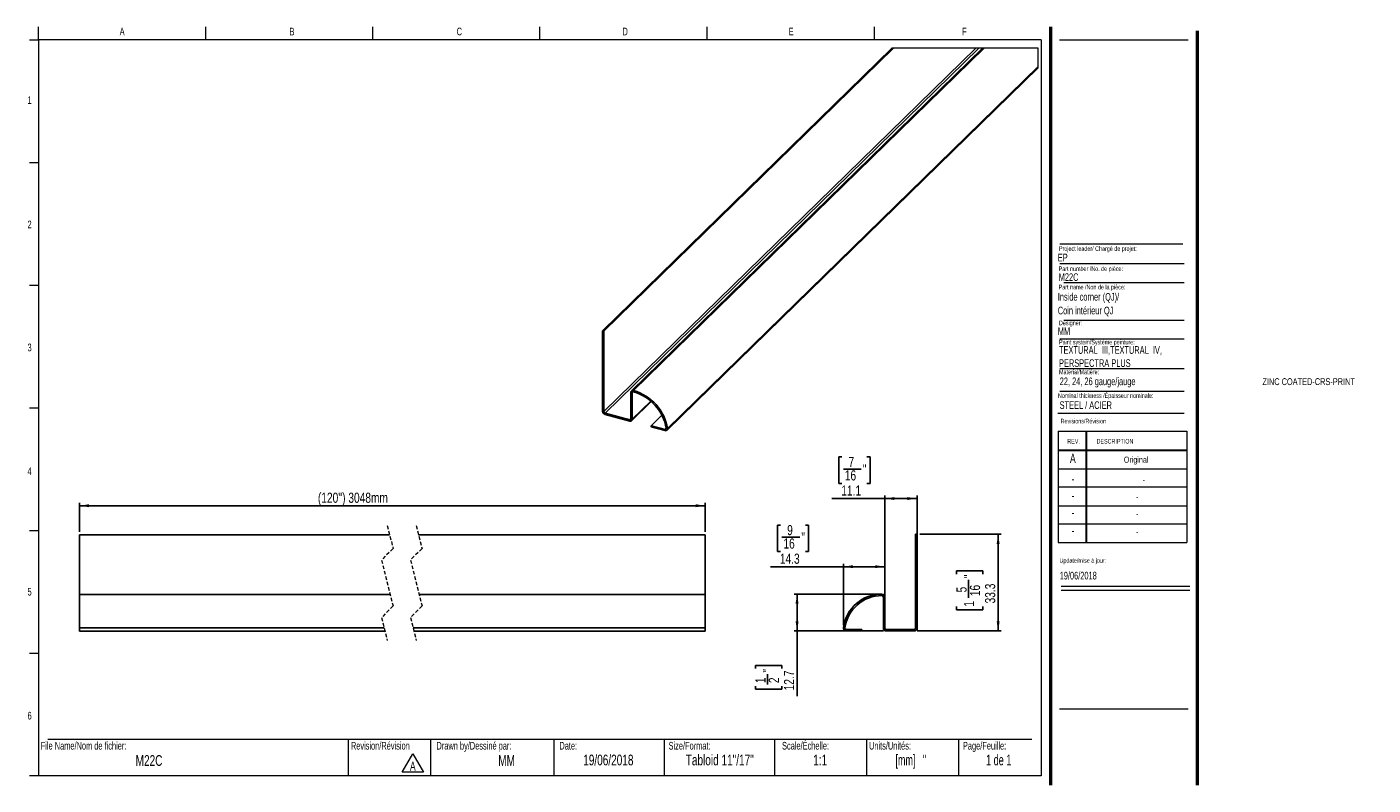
# Model space of a CAD drawing. Header units: millimetres. Extents: x 12 to 477, y 10 to 272.
import ezdxf

# ---------------------------------------------------------------- set-up
doc = ezdxf.new("R2010")
doc.units = ezdxf.units.MM
doc.linetypes.add('HIDDEN', pattern=[1.905, 1.27, -0.635])
doc.layers.add('FORMAT', color=7, linetype='Continuous')
doc.styles.add('SLDTEXTSTYLE0', font='TXT', dxfattribs={"width": 0.7})
doc.styles.add('SLDTEXTSTYLE1', font='TXT', dxfattribs={"width": 0.633333})
doc.styles.add('SLDTEXTSTYLE2', font='TXT', dxfattribs={"width": 0.625})
doc.styles.add('SLDTEXTSTYLE3', font='TXT', dxfattribs={"width": 0.75})
doc.dimstyles.new('SLDDIMSTYLE0', dxfattribs={"dimtxt": 3.5, "dimasz": 3.302, "dimexe": 0, "dimexo": 0.0625, "dimgap": 0.875, "dimtad": 1, "dimdec": 1, "dimrnd": 1e-09, "dimzin": 12, "dimdsep": 46, "dimtxsty": 'SLDTEXTSTYLE3', "dimsah": 1, "dimcen": 0.09, "dimadec": 0, "dimazin": 3, "dimtfac": 1, "dimtdec": 1, "dimtofl": 0, "dimtmove": 0, "dimatfit": 3, "dimfxl": 1, "dimfrac": 2, "dimtolj": 1, "dimtzin": 12, "dimarcsym": 0})

# ---------------------------------------------------------------- blocks, each defined once
blk = doc.blocks.new('SW_NOTE_0')
at = {"color": 0, "linetype": 'Continuous', "lineweight": 0}
for p, q in [((-2.43, 0.39), (1.25, 6.76)), ((1.25, 6.76), (4.92, 0.39)), ((4.92, 0.39), (-2.43, 0.39))]:
    blk.add_line(p, q, dxfattribs=at)
at = {"color": 0, "linetype": 'Continuous', "lineweight": 0, "insert": (1.24, 4.09), "char_height": 3.17, "attachment_point": 2, "style": 'SLDTEXTSTYLE0'}
blk.add_mtext('A', dxfattribs=at)
blk = doc.blocks.new('SW_NOTE_1')
at = {"layer": 'FORMAT', "color": 0, "char_height": 2.6458, "attachment_point": 1, "style": 'SLDTEXTSTYLE0'}
for s, insert in [('TEXTURAL  III,TEXTURAL  IV,', (0, 3.41)), ('PERSPECTRA PLUS', (0, -1.12))]:
    blk.add_mtext(s, dxfattribs=dict(at, insert=insert))
blk = doc.blocks.new('_D')
at = {"layer": 'FORMAT', "color": 250, "true_color": 0x454545}
for p, q in [((271.97, 99.72), (270.91, 99.72)), ((270.91, 99.72), (270.91, 90.57)), ((280.64, 99.72), (281.71, 99.72)), ((281.71, 99.72), (281.71, 90.57)), ((272.49, 95.5), (278.69, 95.5)), ((270.91, 90.57), (271.97, 90.57)), ((281.71, 90.57), (280.64, 90.57)), ((293.72, 85.33), (268.55, 85.33)), ((293.72, 65.19), (293.72, 86.33)), ((293.72, 85.33), (308.01, 85.33)), ((308.01, 65.19), (308.01, 86.33))]:
    blk.add_line(p, q, dxfattribs=at)
for points in [[(293.72, 85.33), (297.02, 84.82), (297.02, 85.84)], [(308.01, 85.33), (304.71, 85.84), (304.71, 84.82)]]:
    blk.add_solid(points, dxfattribs=at)
at = {"layer": 'FORMAT', "color": 250, "true_color": 0x454545, "char_height": 3.5, "attachment_point": 1, "style": 'SLDTEXTSTYLE3'}
for s, insert in [('9', (274.29, 99.71)), ('16', (273, 95.08)), ('"', (279.2, 97.15)), ('14.3', (271.78, 89.84))]:
    blk.add_mtext(s, dxfattribs=dict(at, insert=insert))
blk = doc.blocks.new('_D_1')
at = {"layer": 'FORMAT'}
for p, q in [((293.17, 123.24), (292.11, 123.24)), ((292.11, 123.24), (292.11, 114.09)), ((301.84, 123.24), (302.91, 123.24)), ((302.91, 123.24), (302.91, 114.09)), ((293.69, 119.03), (299.88, 119.03)), ((292.11, 114.09), (293.17, 114.09)), ((302.91, 114.09), (301.84, 114.09)), ((308.01, 108.85), (289.75, 108.85)), ((308.01, 64.78), (308.01, 109.85)), ((319.12, 108.85), (308.01, 108.85)), ((319.12, 64.78), (319.12, 109.85))]:
    blk.add_line(p, q, dxfattribs=at)
for points in [[(308.01, 108.85), (311.31, 108.35), (311.31, 109.36)], [(319.12, 108.85), (315.82, 109.36), (315.82, 108.35)]]:
    blk.add_solid(points, dxfattribs=at)
at = {"layer": 'FORMAT', "char_height": 3.5, "attachment_point": 1, "style": 'SLDTEXTSTYLE3'}
for s, insert in [('7', (295.49, 123.23)), ('"', (300.4, 120.67)), ('16', (294.2, 118.6)), ('11.1', (292.98, 113.37))]:
    blk.add_mtext(s, dxfattribs=dict(at, insert=insert))
blk = doc.blocks.new('_D_2')
at = {"layer": 'FORMAT'}
for p, q in [((320.13, 96.51), (348.13, 96.51)), ((347.13, 96.51), (347.13, 63.17)), ((332.74, 82.8), (332.74, 83.86)), ((332.74, 83.86), (341.89, 83.86)), ((341.89, 83.86), (341.89, 82.8)), ((336.95, 74.64), (336.95, 80.84)), ((332.74, 71.54), (332.74, 70.48)), ((332.74, 70.48), (341.89, 70.48)), ((341.89, 70.48), (341.89, 71.54)), ((319.13, 63.17), (348.13, 63.17))]:
    blk.add_line(p, q, dxfattribs=at)
for points in [[(347.13, 96.51), (346.62, 93.21), (347.63, 93.21)], [(347.13, 63.17), (347.63, 66.47), (346.62, 66.47)]]:
    blk.add_solid(points, dxfattribs=at)
at = {"layer": 'FORMAT', "char_height": 3.5, "attachment_point": 1, "rotation": 90, "style": 'SLDTEXTSTYLE3'}
for s, insert in [('"', (335.31, 81.35)), ('16', (337.38, 75.16)), ('33.3', (342.61, 72.65)), ('5', (332.75, 76.45)), ('1', (335.31, 71.54))]:
    blk.add_mtext(s, dxfattribs=dict(at, insert=insert))
blk = doc.blocks.new('_D_3')
at = {"layer": 'FORMAT', "color": 250, "true_color": 0x454545}
for p, q in [((306, 75.87), (276.72, 75.87)), ((277.72, 75.87), (277.72, 63.17)), ((307.51, 63.17), (276.72, 63.17)), ((277.72, 63.17), (277.72, 40.7)), ((263.33, 50.21), (263.33, 51.28)), ((263.33, 51.28), (272.48, 51.28)), ((272.48, 51.28), (272.48, 50.21)), ((267.55, 44.64), (267.55, 48.25)), ((263.33, 44.13), (263.33, 43.06)), ((263.33, 43.06), (272.48, 43.06)), ((272.48, 43.06), (272.48, 44.13))]:
    blk.add_line(p, q, dxfattribs=at)
for points in [[(277.72, 75.87), (277.21, 72.57), (278.23, 72.57)], [(277.72, 63.17), (278.23, 66.47), (277.21, 66.47)]]:
    blk.add_solid(points, dxfattribs=at)
at = {"layer": 'FORMAT', "color": 250, "true_color": 0x454545, "char_height": 3.5, "attachment_point": 1, "rotation": 90, "style": 'SLDTEXTSTYLE3'}
for s, insert in [('12.7', (273.21, 42.64)), ('1', (263.34, 45.15)), ('"', (265.9, 48.77)), ('2', (267.97, 45.15))]:
    blk.add_mtext(s, dxfattribs=dict(at, insert=insert))
blk = doc.blocks.new('_D_4')
at = {"layer": 'FORMAT'}
for p, q in [((29.99, 97.37), (29.99, 107.37)), ((246.04, 97.37), (246.04, 107.37)), ((246.04, 106.37), (29.99, 106.37))]:
    blk.add_line(p, q, dxfattribs=at)
for points in [[(29.99, 106.37), (33.29, 105.86), (33.29, 106.88)], [(246.04, 106.37), (242.74, 106.88), (242.74, 105.86)]]:
    blk.add_solid(points, dxfattribs=at)
at = {"layer": 'FORMAT', "insert": (112.31, 110.88), "char_height": 3.5, "attachment_point": 1, "style": 'SLDTEXTSTYLE3'}
blk.add_mtext("(120'') 3048mm", dxfattribs=at)

msp = doc.modelspace()

# ---------------------------------------------------------------- linework, layer by layer
at = {"color": 7, "linetype": 'Continuous', "lineweight": 18}
for p, q in [((15.91, 267.13), (15.91, 271.63)), ((73.59, 267.13), (73.59, 271.63)), ((131.27, 267.13), (131.27, 271.63)), ((188.94, 267.13), (188.94, 271.63)), ((246.62, 271.63), (246.62, 267.13)), ((304.3, 271.63), (304.3, 267.13)), ((12.73, 267.13), (15.91, 267.13)), ((361.98, 267.13), (15.91, 267.13)), ((15.91, 267.13), (15.91, 13.13)), ((361.98, 267.13), (361.98, 13.13)), ((368.33, 267.13), (412.78, 267.13)), ((12.73, 224.8), (15.91, 224.8)), ((368.43, 189.98), (411.3, 189.98)), ((12.73, 182.47), (15.91, 182.47)), ((369.77, 183.46), (411.3, 183.46)), ((369.77, 170.37), (411.3, 170.37)), ((368.43, 164.02), (411.3, 164.02)), ((368.43, 153.75), (411.3, 153.75)), ((368.43, 145.93), (411.3, 145.93)), ((12.73, 140.13), (15.91, 140.13)), ((367.68, 138.35), (411.3, 138.35)), ((367.82, 132.05), (412.27, 132.05)), ((367.82, 132.05), (367.82, 93.69)), ((377.35, 132.05), (377.35, 93.69)), ((377.6, 132.05), (377.6, 93.69)), ((412.27, 132.05), (412.27, 93.69)), ((367.82, 125.7), (412.27, 125.7)), ((367.82, 125.44), (412.27, 125.44)), ((367.82, 119.09), (412.27, 119.09)), ((412.27, 112.74), (367.82, 112.74)), ((367.82, 106.39), (412.27, 106.39)), ((12.73, 97.8), (15.91, 97.8)), ((412.27, 100.04), (367.82, 100.04)), ((367.82, 93.69), (412.27, 93.69)), ((368.85, 78.6), (413.3, 78.6)), ((368.85, 77.18), (413.3, 77.18)), ((12.73, 55.47), (15.91, 55.47)), ((19.08, 25.83), (358.81, 25.83)), ((122.72, 25.83), (122.72, 13.13)), ((151.23, 25.83), (151.23, 13.13)), ((193.71, 25.83), (193.71, 13.13)), ((231.81, 25.83), (231.81, 13.13)), ((269.91, 25.83), (269.91, 13.13)), ((301.66, 25.83), (301.66, 13.13)), ((333.41, 25.83), (333.41, 13.13)), ((15.91, 13.13), (12.73, 13.13)), ((361.98, 13.13), (15.91, 13.13))]:
    msp.add_line(p, q, dxfattribs=at)
at = {"color": 7, "linetype": 'Continuous', "lineweight": 50}
for p, q in [((365.16, 271.63), (365.16, 9.96)), ((415.96, 9.96), (415.96, 270.31))]:
    msp.add_line(p, q, dxfattribs=at)
at = {"color": 7, "linetype": 'Continuous', "lineweight": 25}
for p, q in [((310.47, 264.24), (210.56, 166.72)), ((311.04, 264.24), (211.01, 166.6)), ((339.44, 264.24), (211.01, 138.88)), ((340.43, 264.24), (211.44, 138.34)), ((341.74, 264.24), (220.58, 145.97)), ((342.3, 264.24), (221.29, 146.12)), ((232.84, 132.43), (361, 257.52)), ((361, 257.95), (233.02, 133.03)), ((210.56, 166.72), (210.56, 139)), ((210.56, 166.72), (211.01, 166.6)), ((211.01, 166.6), (211.01, 138.88)), ((220.39, 136.33), (220.39, 145.49)), ((220.84, 136.21), (220.84, 145.37)), ((220.65, 135.74), (227.39, 142.31)), ((211.44, 138.34), (219.95, 136.03)), ((211.44, 137.91), (219.95, 135.59)), ((231.09, 137.6), (227.41, 134)), ((227.41, 133.57), (227.41, 134)), ((232.13, 132.72), (227.41, 134)), ((232.13, 132.28), (227.41, 133.57)), ((137.06, 96.37), (29.99, 96.37)), ((29.99, 96.37), (29.99, 75.73)), ((246.04, 96.37), (147.06, 96.37)), ((246.04, 96.37), (246.04, 75.73)), ((318.62, 96.51), (318.62, 64.17)), ((319.13, 96.51), (318.62, 96.51)), ((319.13, 96.51), (319.13, 64.17)), ((137.26, 75.73), (29.99, 75.73)), ((29.99, 75.73), (29.99, 64.19)), ((246.04, 75.73), (147.26, 75.73)), ((246.04, 75.73), (246.04, 64.19)), ((307.51, 64.17), (307.51, 74.85)), ((308.01, 64.17), (308.01, 74.85)), ((135.16, 64.19), (29.99, 64.19)), ((29.99, 64.19), (29.99, 63.03)), ((135.46, 63.03), (29.99, 63.03)), ((246.04, 64.19), (145.16, 64.19)), ((246.04, 63.03), (145.46, 63.03)), ((246.04, 64.19), (246.04, 63.03)), ((294.74, 63.68), (300.08, 63.68)), ((294.74, 63.17), (300.08, 63.17)), ((300.08, 63.17), (300.08, 63.68)), ((318.13, 63.68), (308.51, 63.68)), ((318.13, 63.17), (308.51, 63.17))]:
    msp.add_line(p, q, dxfattribs=at)
at = {"color": 8, "linetype": 'Continuous', "lineweight": 25}
for p, q in [((221.18, 145.7), (220.84, 145.37)), ((227.23, 142.45), (220.84, 136.21)), ((220.39, 136.45), (219.95, 136.03)), ((232.57, 133.15), (232.13, 132.72))]:
    msp.add_line(p, q, dxfattribs=at)
at = {"color": 7, "linetype": 'HIDDEN', "lineweight": 18}
for p, q in [((136.26, 99.54), (138.26, 91.62)), ((146.26, 99.54), (148.26, 91.62)), ((138.26, 91.62), (134.26, 87.62)), ((148.26, 91.62), (144.26, 87.62)), ((134.26, 87.62), (138.26, 71.78)), ((144.26, 87.62), (148.26, 71.78)), ((138.26, 71.78), (134.26, 67.78)), ((148.26, 71.78), (144.26, 67.78)), ((134.26, 67.78), (136.26, 59.86)), ((144.26, 67.78), (146.26, 59.86))]:
    msp.add_line(p, q, dxfattribs=at)
at = {"color": 7, "linetype": 'Continuous', "lineweight": 18, "flags": 128}
msp.add_lwpolyline([(361, 257.52), (361, 257.95), (361, 264.24), (342.3, 264.24), (341.74, 264.24), (340.43, 264.24), (339.44, 264.24), (311.04, 264.24), (310.47, 264.24)], dxfattribs=at)
at = {"color": 7, "linetype": 'Continuous', "lineweight": 25}
for centre, radius, start, end in [((221.05, 145.5), 0.66, 68.8641, 180.9215), ((221.17, 145.37), 0.33, 68.8576, 180.9298), ((216.68, 130.19), 16.58, 9.8858, 73.8852), ((216.86, 130.36), 15.95, 9.8855, 73.8854), ((211.77, 139.08), 1.21, 183.3922, 254.3331), ((211.61, 138.92), 0.597, 183.3846, 254.3381), ((220.07, 136.33), 0.32, 248.8646, 0.9243), ((220.19, 136.2), 0.65, 248.8632, 0.9231), ((232.25, 133.03), 0.333, 249.1906, 11.0091), ((232.37, 132.91), 0.666, 249.1918, 11.0079), ((307, 62.47), 13.4, 90, 172.0544), ((307, 62.47), 12.89, 90, 172.0544), ((307, 74.85), 1.02, 0, 90), ((307, 74.85), 0.508, 0, 90), ((294.74, 64.19), 1.02, 172.0544, 270), ((294.74, 64.19), 0.508, 172.0544, 270), ((308.51, 64.17), 1, 180, 270), ((308.51, 64.17), 0.492, 180, 270), ((318.13, 64.17), 0.492, 270, 0), ((318.13, 64.17), 1, 270, 0)]:
    msp.add_arc(centre, radius, start, end, dxfattribs=at)
at = {"layer": 'FORMAT', "color": 250, "lineweight": 18, "true_color": 0x454545}
for p, q in [((368.43, 196.79), (410.86, 196.79)), ((293.72, 64.19), (293.72, 63.37)), ((308.01, 64.19), (308.01, 63.37)), ((319.12, 64.19), (319.12, 63.37))]:
    msp.add_line(p, q, dxfattribs=at)
at = {"layer": 'FORMAT', "lineweight": 18}
msp.add_line((368.33, 36.23), (412.78, 36.23), dxfattribs=at)

# ---------------------------------------------------------------- block references
at = {"color": 7, "linetype": 'Continuous', "lineweight": 0}
msp.add_blockref('SW_NOTE_0', (143.84, 13.97), dxfattribs=at)
at = {"layer": 'FORMAT'}
msp.add_blockref('SW_NOTE_1', (368.14, 158.04), dxfattribs=at)

# ---------------------------------------------------------------- texts
at = {"color": 7, "linetype": 'Continuous', "lineweight": 0}
for s, insert, char_height, attachment_point, style in [('A', (44.74, 271.37), 2.65, 2, 'SLDTEXTSTYLE0'), ('B', (103.37, 271.37), 2.65, 2, 'SLDTEXTSTYLE0'), ('C', (161.14, 271.37), 2.65, 2, 'SLDTEXTSTYLE0'), ('D', (218.38, 271.37), 2.65, 2, 'SLDTEXTSTYLE0'), ('E', (275.66, 271.37), 2.65, 2, 'SLDTEXTSTYLE0'), ('F', (335.47, 271.37), 2.65, 2, 'SLDTEXTSTYLE0'), ('1', (12.79, 247.7), 2.65, 2, 'SLDTEXTSTYLE0'), ('2', (12.79, 204.77), 2.65, 2, 'SLDTEXTSTYLE0'), ('Project leader/ Chargé de projet:', (368.12, 195.91), 1.5875, 1, 'SLDTEXTSTYLE0'), ('EP', (367.72, 193.36), 2.646, 1, 'SLDTEXTSTYLE0'), ('Part number /No. de pièce:', (368.03, 188.96), 1.5875, 1, 'SLDTEXTSTYLE0'), ('M22C', (368.03, 186.6), 2.646, 1, 'SLDTEXTSTYLE0'), ('MM', (367.72, 167.93), 2.646, 1, 'SLDTEXTSTYLE0'), ('Designer:', (368.12, 170.25), 1.587, 1, 'SLDTEXTSTYLE0'), ('Paint system/Système peinture:', (368.14, 163.64), 1.5875, 1, 'SLDTEXTSTYLE0'), ('3', (12.79, 162.33), 2.65, 2, 'SLDTEXTSTYLE0'), ('ZINC COATED-CRS-PRINT', (438.35, 150.39), 2.3813, 1, 'SLDTEXTSTYLE0'), ('Nominal thickness /Épaisseur nominale:', (367.8, 145.17), 1.5875, 1, 'SLDTEXTSTYLE0'), ('STEEL / ACIER', (368.35, 142.41), 2.6458, 1, 'SLDTEXTSTYLE0'), ('Revisions/Révision', (368.7, 136.38), 1.5875, 1, 'SLDTEXTSTYLE0'), ('REV.', (371, 129.42), 1.587, 1, 'SLDTEXTSTYLE0'), ('DESCRIPTION', (381.11, 129.42), 1.5875, 1, 'SLDTEXTSTYLE0'), ('A', (372.92, 124.31), 3.17, 2, 'SLDTEXTSTYLE0'), ('Original', (394.77, 123.33), 2.117, 2, 'SLDTEXTSTYLE0'), ('4', (12.79, 119.6), 2.65, 2, 'SLDTEXTSTYLE0'), ('-', (372.96, 117.28), 3.17, 2, 'SLDTEXTSTYLE0'), ('-', (397.44, 116.3), 2.12, 2, 'SLDTEXTSTYLE0'), ('-', (372.96, 111.46), 3.17, 2, 'SLDTEXTSTYLE0'), ('-', (395.11, 110.47), 2.12, 2, 'SLDTEXTSTYLE0'), ('-', (372.96, 105.59), 3.17, 2, 'SLDTEXTSTYLE0'), ('-', (395.11, 104.6), 2.12, 2, 'SLDTEXTSTYLE0'), ('-', (372.96, 99.42), 3.17, 2, 'SLDTEXTSTYLE0'), ('-', (395.11, 98.44), 2.12, 2, 'SLDTEXTSTYLE0'), ('Update/mise à jour:', (368.32, 88.26), 1.5875, 1, 'SLDTEXTSTYLE0'), ('19/06/2018', (368.37, 83.57), 2.646, 1, 'SLDTEXTSTYLE0'), ('5', (12.79, 78.02), 2.65, 2, 'SLDTEXTSTYLE0'), ('6', (12.79, 35.25), 2.65, 2, 'SLDTEXTSTYLE0'), ('File Name/Nom de fichier:', (16.64, 24.86), 2.6458, 1, 'SLDTEXTSTYLE0'), ('Revision/Révision', (123.7, 24.86), 2.6458, 1, 'SLDTEXTSTYLE0'), ('Drawn by/Dessiné par:', (153.25, 24.86), 2.6458, 1, 'SLDTEXTSTYLE0'), ('Date:', (195.67, 24.86), 2.646, 1, 'SLDTEXTSTYLE0'), ('Size/Format:', (233.36, 24.86), 2.6458, 1, 'SLDTEXTSTYLE0'), ('Scale/Échelle:', (272.53, 24.86), 2.6458, 1, 'SLDTEXTSTYLE0'), ('Units/Unités:', (302.54, 24.86), 2.6458, 1, 'SLDTEXTSTYLE0'), ('Page/Feuille:', (334.98, 24.86), 2.6458, 1, 'SLDTEXTSTYLE0'), ('M22C', (54.02, 20.3), 3.704, 2, 'SLDTEXTSTYLE0'), ('MM', (177.45, 20.3), 3.704, 2, 'SLDTEXTSTYLE0'), ('19/06/2018', (212.57, 20.47), 3.704, 2, 'SLDTEXTSTYLE0'), ('Tabloid 11"/17"', (251.03, 20.47), 3.7042, 2, 'SLDTEXTSTYLE0'), ('1:1', (285.69, 20.47), 3.704, 2, 'SLDTEXTSTYLE0'), ('[mm]   "', (316.97, 20.47), 3.704, 2, 'SLDTEXTSTYLE2'), ('1 de 1', (347.33, 20.47), 3.704, 2, 'SLDTEXTSTYLE1')]:
    msp.add_mtext(s, dxfattribs=dict(at, insert=insert, char_height=char_height, attachment_point=attachment_point, style=style))
at = {"layer": 'FORMAT', "attachment_point": 1, "style": 'SLDTEXTSTYLE0'}
for s, insert, char_height in [('Part name /Non de la pièce:', (368.03, 182.64), 1.5875), ('Inside corner (QJ)/', (367.72, 179.79), 2.6458), ('Coin intérieur QJ', (367.72, 175.06), 2.6458), ('Material/Matière:', (368.14, 153.34), 1.5875), ('22, 24, 26 gauge/jauge', (368.38, 150.63), 2.6458)]:
    msp.add_mtext(s, dxfattribs=dict(at, insert=insert, char_height=char_height))

# ---------------------------------------------------------------- dimensions: what is measured, and where the dimension line sits
at = {"layer": 'FORMAT'}
dim = msp.add_linear_dim(base=(308.01, 108.85), p1=(319.12, 63.78), p2=(308.01, 63.78), dimstyle='SLDDIMSTYLE0', dxfattribs=at)
dim.commit()
dim.dimension.update_dxf_attribs({"geometry": '_D_1', "text_midpoint": (297.51, 108.85), "dimtype": 160})
dim = msp.add_linear_dim(base=(29.99, 106.37), p1=(246.04, 96.37), p2=(29.99, 96.37), angle=0, text="(120'') 3048mm", dimstyle='SLDDIMSTYLE0', dxfattribs=at)
dim.commit()
dim.dimension.update_dxf_attribs({"geometry": '_D_4', "text_midpoint": (129.03, 106.37), "dimtype": 160})
at = {"layer": 'FORMAT', "color": 250, "true_color": 0x454545}
dim = msp.add_linear_dim(base=(308.01, 85.33), p1=(293.72, 64.19), p2=(308.01, 64.19), dimstyle='SLDDIMSTYLE0', dxfattribs=at)
dim.commit()
dim.dimension.update_dxf_attribs({"geometry": '_D', "text_midpoint": (276.31, 85.33), "dimtype": 160})
at = {"layer": 'FORMAT'}
dim = msp.add_linear_dim(base=(347.13, 63.17), p1=(319.13, 96.51), p2=(318.13, 63.17), angle=90, dimstyle='SLDDIMSTYLE0', dxfattribs=at)
dim.commit()
dim.dimension.update_dxf_attribs({"geometry": '_D_2', "text_midpoint": (347.13, 77.17), "dimtype": 160})
at = {"layer": 'FORMAT', "color": 250, "true_color": 0x454545}
dim = msp.add_linear_dim(base=(277.72, 63.17), p1=(307, 75.87), p2=(308.51, 63.17), angle=90, dimstyle='SLDDIMSTYLE0', dxfattribs=at)
dim.commit()
dim.dimension.update_dxf_attribs({"geometry": '_D_3', "text_midpoint": (277.72, 47.17), "dimtype": 160})

doc.saveas('drawing.dxf')
